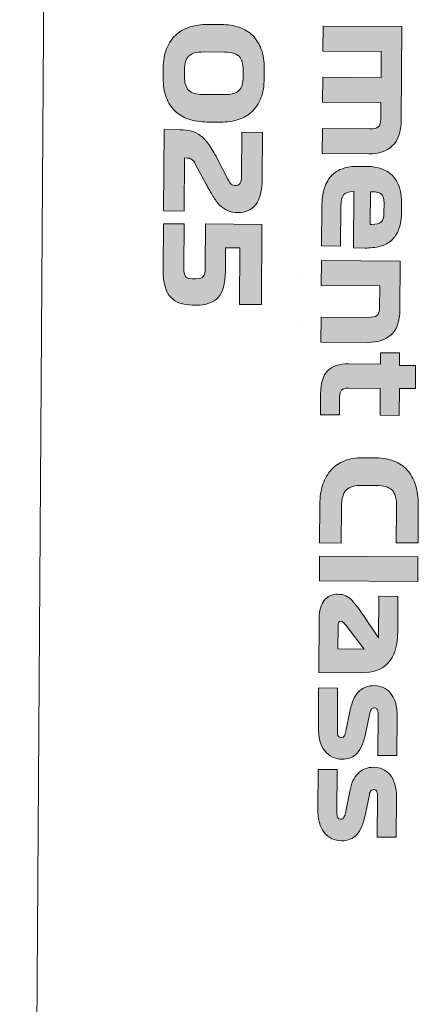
# Model space of a CAD drawing. Header units: millimetres. Extents: x 7 to 595, y -296 to -6.
# Tile 74 of 131: x 286 to 295, y -171 to -150. Entities that reach past the tile are written whole.
import ezdxf

# ---------------------------------------------------------------- set-up
doc = ezdxf.new("R2010")
doc.units = ezdxf.units.MM
doc.header["$MEASUREMENT"] = 0
doc.layers.add('Layer 1', color=7, linetype='Continuous', lineweight=0)

# ---------------------------------------------------------------- blocks, each defined once
blk = doc.blocks.new('Block_20')
at = {"layer": 'Layer 1', "true_color": 0x2c2a29, "transparency": 33554687}
h = blk.add_hatch(color=250, dxfattribs=at)
edge = h.paths.add_edge_path()
edge.add_spline(control_points=[(290.271, -150.565), (290.128, -150.564), (290.027, -150.592), (289.967, -150.649), (289.907, -150.707), (289.876, -150.804), (289.875, -150.942), (289.875, -150.942), (289.874, -151.074), (289.874, -151.074), (289.873, -151.212), (289.902, -151.31), (289.962, -151.368), (290.021, -151.426), (290.122, -151.456), (290.265, -151.457), (290.265, -151.457), (290.711, -151.46), (290.711, -151.46), (290.854, -151.461), (290.956, -151.432), (291.015, -151.375), (291.074, -151.318), (291.104, -151.22), (291.105, -151.082), (291.105, -151.082), (291.106, -150.95), (291.106, -150.95), (291.107, -150.813), (291.078, -150.715), (291.02, -150.656), (290.961, -150.598), (290.86, -150.569), (290.717, -150.568), (290.717, -150.568), (290.271, -150.565), (290.271, -150.565)], knot_values=[0, 0, 0, 0, 1, 1, 1, 2, 2, 2, 3, 3, 3, 4, 4, 4, 5, 5, 5, 6, 6, 6, 7, 7, 7, 8, 8, 8, 9, 9, 9, 10, 10, 10, 11, 11, 11, 12, 12, 12, 12], degree=3, periodic=0)
edge = h.paths.add_edge_path()
edge.add_spline(control_points=[(290.344, -152.035), (290.206, -152.034), (290.081, -152.015), (289.967, -151.976), (289.854, -151.938), (289.757, -151.88), (289.677, -151.804), (289.596, -151.727), (289.535, -151.631), (289.491, -151.515), (289.448, -151.399), (289.427, -151.264), (289.428, -151.11), (289.428, -151.11), (289.429, -150.9), (289.429, -150.9), (289.43, -150.746), (289.454, -150.612), (289.5, -150.496), (289.545, -150.381), (289.609, -150.285), (289.69, -150.21), (289.771, -150.134), (289.869, -150.078), (289.984, -150.041), (290.099, -150.004), (290.226, -149.986), (290.363, -149.987), (290.363, -149.987), (290.65, -149.989), (290.65, -149.989), (290.785, -149.99), (290.909, -150.01), (291.021, -150.048), (291.133, -150.086), (291.228, -150.144), (291.306, -150.221), (291.384, -150.297), (291.445, -150.394), (291.487, -150.51), (291.53, -150.626), (291.55, -150.761), (291.549, -150.915), (291.549, -150.915), (291.548, -151.124), (291.548, -151.124), (291.547, -151.278), (291.524, -151.413), (291.479, -151.528), (291.434, -151.644), (291.372, -151.739), (291.293, -151.815), (291.213, -151.89), (291.117, -151.947), (291.004, -151.983), (290.891, -152.02), (290.766, -152.038), (290.63, -152.037), (290.63, -152.037), (290.344, -152.035), (290.344, -152.035), (290.344, -152.035), (290.344, -152.035), (290.344, -152.035)], knot_values=[0, 0, 0, 0, 1, 1, 1, 2, 2, 2, 3, 3, 3, 4, 4, 4, 5, 5, 5, 6, 6, 6, 7, 7, 7, 8, 8, 8, 9, 9, 9, 10, 10, 10, 11, 11, 11, 12, 12, 12, 13, 13, 13, 14, 14, 14, 15, 15, 15, 16, 16, 16, 17, 17, 17, 18, 18, 18, 19, 19, 19, 20, 20, 20, 21, 21, 21, 21], degree=3, periodic=0)
h = blk.add_hatch(color=250, dxfattribs=at)
edge = h.paths.add_edge_path()
edge.add_spline(control_points=[(292.783, -150.023), (292.783, -150.023), (294.435, -150.034), (294.435, -150.034), (294.435, -150.034), (294.422, -151.994), (294.422, -151.994), (294.42, -152.245), (294.358, -152.427), (294.236, -152.538), (294.114, -152.649), (293.95, -152.704), (293.742, -152.702), (293.742, -152.702), (292.765, -152.696), (292.765, -152.696), (292.765, -152.696), (292.769, -152.173), (292.769, -152.173), (292.769, -152.173), (293.76, -152.18), (293.76, -152.18), (293.844, -152.18), (293.904, -152.166), (293.94, -152.138), (293.976, -152.11), (293.994, -152.055), (293.995, -151.975), (293.995, -151.975), (293.997, -151.628), (293.997, -151.628), (293.997, -151.628), (292.772, -151.619), (292.772, -151.619), (292.772, -151.619), (292.776, -151.096), (292.776, -151.096), (292.776, -151.096), (294.001, -151.105), (294.001, -151.105), (294.001, -151.105), (294.005, -150.554), (294.005, -150.554), (294.005, -150.554), (292.779, -150.546), (292.779, -150.546), (292.779, -150.546), (292.783, -150.023), (292.783, -150.023)], knot_values=[0, 0, 0, 0, 1, 1, 1, 2, 2, 2, 3, 3, 3, 4, 4, 4, 5, 5, 5, 6, 6, 6, 7, 7, 7, 8, 8, 8, 9, 9, 9, 10, 10, 10, 11, 11, 11, 12, 12, 12, 13, 13, 13, 14, 14, 14, 15, 15, 15, 16, 16, 16, 16], degree=3, periodic=0)
h = blk.add_hatch(color=250, dxfattribs=at)
edge = h.paths.add_edge_path()
edge.add_spline(control_points=[(289.869, -153.902), (289.869, -153.902), (289.437, -153.899), (289.437, -153.899), (289.437, -153.899), (289.448, -152.195), (289.448, -152.195), (289.448, -152.195), (289.784, -152.197), (289.784, -152.197), (289.872, -152.197), (289.951, -152.207), (290.021, -152.226), (290.09, -152.245), (290.155, -152.277), (290.214, -152.324), (290.273, -152.37), (290.331, -152.431), (290.386, -152.508), (290.442, -152.584), (290.499, -152.681), (290.559, -152.797), (290.559, -152.797), (290.785, -153.236), (290.785, -153.236), (290.808, -153.284), (290.831, -153.318), (290.854, -153.338), (290.877, -153.359), (290.906, -153.369), (290.941, -153.369), (290.992, -153.369), (291.027, -153.352), (291.046, -153.318), (291.064, -153.283), (291.074, -153.236), (291.074, -153.177), (291.074, -153.177), (291.08, -152.25), (291.08, -152.25), (291.08, -152.25), (291.513, -152.252), (291.513, -152.252), (291.513, -152.252), (291.506, -153.227), (291.506, -153.227), (291.504, -153.473), (291.459, -153.653), (291.369, -153.766), (291.279, -153.879), (291.157, -153.935), (291.003, -153.934), (290.917, -153.933), (290.842, -153.92), (290.78, -153.894), (290.718, -153.868), (290.662, -153.829), (290.613, -153.779), (290.564, -153.728), (290.517, -153.665), (290.473, -153.592), (290.428, -153.518), (290.38, -153.433), (290.33, -153.338), (290.33, -153.338), (290.115, -152.937), (290.115, -152.937), (290.082, -152.874), (290.052, -152.834), (290.025, -152.816), (289.998, -152.799), (289.966, -152.79), (289.931, -152.79), (289.931, -152.79), (289.876, -152.789), (289.876, -152.789), (289.876, -152.789), (289.869, -153.902), (289.869, -153.902)], knot_values=[0, 0, 0, 0, 1, 1, 1, 2, 2, 2, 3, 3, 3, 4, 4, 4, 5, 5, 5, 6, 6, 6, 7, 7, 7, 8, 8, 8, 9, 9, 9, 10, 10, 10, 11, 11, 11, 12, 12, 12, 13, 13, 13, 14, 14, 14, 15, 15, 15, 16, 16, 16, 17, 17, 17, 18, 18, 18, 19, 19, 19, 20, 20, 20, 21, 21, 21, 22, 22, 22, 23, 23, 23, 24, 24, 24, 25, 25, 25, 26, 26, 26, 26], degree=3, periodic=0)
h = blk.add_hatch(color=250, dxfattribs=at)
edge = h.paths.add_edge_path()
edge.add_spline(control_points=[(294.061, -153.952), (294.061, -153.952), (294.063, -153.737), (294.063, -153.737), (294.063, -153.649), (294.045, -153.587), (294.006, -153.552), (293.968, -153.517), (293.904, -153.499), (293.814, -153.499), (293.814, -153.499), (293.778, -153.498), (293.778, -153.498), (293.778, -153.498), (293.774, -154.184), (293.774, -154.184), (293.774, -154.184), (293.809, -154.184), (293.809, -154.184), (293.899, -154.185), (293.964, -154.167), (294.002, -154.132), (294.041, -154.096), (294.061, -154.036), (294.061, -153.952)], knot_values=[0, 0, 0, 0, 1, 1, 1, 2, 2, 2, 3, 3, 3, 4, 4, 4, 5, 5, 5, 6, 6, 6, 7, 7, 7, 8, 8, 8, 8], degree=3, periodic=0)
edge = h.paths.add_edge_path()
edge.add_spline(control_points=[(293.423, -154.677), (293.423, -154.677), (293.431, -153.496), (293.431, -153.496), (293.431, -153.496), (293.42, -153.496), (293.42, -153.496), (293.316, -153.495), (293.246, -153.518), (293.211, -153.563), (293.175, -153.609), (293.158, -153.688), (293.157, -153.8), (293.157, -153.8), (293.151, -154.637), (293.151, -154.637), (293.151, -154.637), (292.752, -154.634), (292.752, -154.634), (292.752, -154.634), (292.757, -153.827), (292.757, -153.827), (292.758, -153.666), (292.777, -153.53), (292.814, -153.419), (292.85, -153.308), (292.901, -153.219), (292.967, -153.153), (293.033, -153.086), (293.111, -153.038), (293.203, -153.009), (293.295, -152.979), (293.396, -152.964), (293.506, -152.965), (293.506, -152.965), (293.716, -152.967), (293.716, -152.967), (293.934, -152.968), (294.109, -153.033), (294.239, -153.16), (294.369, -153.288), (294.433, -153.495), (294.431, -153.784), (294.431, -153.784), (294.431, -153.894), (294.431, -153.894), (294.43, -154.048), (294.411, -154.176), (294.373, -154.279), (294.336, -154.381), (294.283, -154.462), (294.216, -154.521), (294.148, -154.58), (294.068, -154.622), (293.974, -154.645), (293.88, -154.668), (293.777, -154.679), (293.663, -154.679), (293.663, -154.679), (293.423, -154.677), (293.423, -154.677), (293.423, -154.677), (293.423, -154.677), (293.423, -154.677)], knot_values=[0, 0, 0, 0, 1, 1, 1, 2, 2, 2, 3, 3, 3, 4, 4, 4, 5, 5, 5, 6, 6, 6, 7, 7, 7, 8, 8, 8, 9, 9, 9, 10, 10, 10, 11, 11, 11, 12, 12, 12, 13, 13, 13, 14, 14, 14, 15, 15, 15, 16, 16, 16, 17, 17, 17, 18, 18, 18, 19, 19, 19, 20, 20, 20, 21, 21, 21, 21], degree=3, periodic=0)
h = blk.add_hatch(color=250, dxfattribs=at)
edge = h.paths.add_edge_path()
edge.add_spline(control_points=[(290.733, -155.165), (290.731, -155.428), (290.681, -155.613), (290.581, -155.719), (290.481, -155.826), (290.324, -155.879), (290.109, -155.877), (290.109, -155.877), (290.035, -155.877), (290.035, -155.877), (289.842, -155.875), (289.692, -155.821), (289.586, -155.713), (289.479, -155.604), (289.426, -155.413), (289.428, -155.137), (289.428, -155.137), (289.435, -154.168), (289.435, -154.168), (289.435, -154.168), (289.867, -154.171), (289.867, -154.171), (289.867, -154.171), (289.861, -155.083), (289.861, -155.083), (289.86, -155.176), (289.871, -155.24), (289.894, -155.273), (289.917, -155.306), (289.965, -155.323), (290.038, -155.323), (290.038, -155.323), (290.113, -155.324), (290.113, -155.324), (290.19, -155.324), (290.242, -155.309), (290.268, -155.277), (290.295, -155.245), (290.309, -155.186), (290.31, -155.099), (290.31, -155.099), (290.316, -154.174), (290.316, -154.174), (290.316, -154.174), (291.5, -154.182), (291.5, -154.182), (291.5, -154.182), (291.488, -155.867), (291.488, -155.867), (291.488, -155.867), (291.028, -155.864), (291.028, -155.864), (291.028, -155.864), (291.037, -154.675), (291.037, -154.675), (291.037, -154.675), (290.736, -154.673), (290.736, -154.673), (290.736, -154.673), (290.733, -155.165), (290.733, -155.165)], knot_values=[0, 0, 0, 0, 1, 1, 1, 2, 2, 2, 3, 3, 3, 4, 4, 4, 5, 5, 5, 6, 6, 6, 7, 7, 7, 8, 8, 8, 9, 9, 9, 10, 10, 10, 11, 11, 11, 12, 12, 12, 13, 13, 13, 14, 14, 14, 15, 15, 15, 16, 16, 16, 17, 17, 17, 18, 18, 18, 19, 19, 19, 20, 20, 20, 20], degree=3, periodic=0)
h = blk.add_hatch(color=250, dxfattribs=at)
edge = h.paths.add_edge_path()
edge.add_spline(control_points=[(292.75, -154.942), (292.75, -154.942), (294.402, -154.953), (294.402, -154.953), (294.402, -154.953), (294.395, -155.977), (294.395, -155.977), (294.393, -156.218), (294.331, -156.392), (294.209, -156.499), (294.088, -156.607), (293.923, -156.66), (293.716, -156.658), (293.716, -156.658), (292.738, -156.652), (292.738, -156.652), (292.738, -156.652), (292.742, -156.129), (292.742, -156.129), (292.742, -156.129), (293.733, -156.135), (293.733, -156.135), (293.817, -156.136), (293.877, -156.122), (293.913, -156.094), (293.949, -156.066), (293.968, -156.011), (293.968, -155.931), (293.968, -155.931), (293.971, -155.474), (293.971, -155.474), (293.971, -155.474), (292.746, -155.465), (292.746, -155.465), (292.746, -155.465), (292.75, -154.942), (292.75, -154.942)], knot_values=[0, 0, 0, 0, 1, 1, 1, 2, 2, 2, 3, 3, 3, 4, 4, 4, 5, 5, 5, 6, 6, 6, 7, 7, 7, 8, 8, 8, 9, 9, 9, 10, 10, 10, 11, 11, 11, 12, 12, 12, 12], degree=3, periodic=0)
h = blk.add_hatch(color=250, dxfattribs=at)
edge = h.paths.add_edge_path()
edge.add_spline(control_points=[(293.989, -156.875), (293.989, -156.875), (294.389, -156.878), (294.389, -156.878), (294.389, -156.878), (294.387, -157.145), (294.387, -157.145), (294.387, -157.145), (294.723, -157.147), (294.723, -157.147), (294.723, -157.147), (294.719, -157.629), (294.719, -157.629), (294.719, -157.629), (294.384, -157.627), (294.384, -157.627), (294.384, -157.627), (294.38, -158.191), (294.38, -158.191), (294.38, -158.191), (293.981, -158.188), (293.981, -158.188), (293.981, -158.188), (293.984, -157.624), (293.984, -157.624), (293.984, -157.624), (293.315, -157.619), (293.315, -157.619), (293.246, -157.619), (293.197, -157.633), (293.171, -157.662), (293.144, -157.692), (293.13, -157.739), (293.13, -157.805), (293.13, -157.805), (293.127, -158.182), (293.127, -158.182), (293.127, -158.182), (292.728, -158.18), (292.728, -158.18), (292.728, -158.18), (292.731, -157.742), (292.731, -157.742), (292.732, -157.514), (292.782, -157.352), (292.879, -157.254), (292.976, -157.157), (293.123, -157.109), (293.319, -157.11), (293.319, -157.11), (293.988, -157.115), (293.988, -157.115), (293.988, -157.115), (293.989, -156.875), (293.989, -156.875)], knot_values=[0, 0, 0, 0, 1, 1, 1, 2, 2, 2, 3, 3, 3, 4, 4, 4, 5, 5, 5, 6, 6, 6, 7, 7, 7, 8, 8, 8, 9, 9, 9, 10, 10, 10, 11, 11, 11, 12, 12, 12, 13, 13, 13, 14, 14, 14, 15, 15, 15, 16, 16, 16, 17, 17, 17, 18, 18, 18, 18], degree=3, periodic=0)
h = blk.add_hatch(color=250, dxfattribs=at)
edge = h.paths.add_edge_path()
edge.add_spline(control_points=[(293.164, -160.87), (293.164, -160.87), (292.71, -160.867), (292.71, -160.867), (292.71, -160.867), (292.715, -160.068), (292.715, -160.068), (292.716, -159.905), (292.738, -159.761), (292.78, -159.636), (292.822, -159.512), (292.882, -159.409), (292.958, -159.326), (293.035, -159.245), (293.128, -159.183), (293.238, -159.141), (293.347, -159.1), (293.469, -159.079), (293.603, -159.08), (293.603, -159.08), (293.906, -159.082), (293.906, -159.082), (294.04, -159.083), (294.161, -159.105), (294.27, -159.148), (294.379, -159.191), (294.471, -159.254), (294.547, -159.337), (294.622, -159.42), (294.68, -159.524), (294.721, -159.649), (294.761, -159.775), (294.781, -159.919), (294.78, -160.082), (294.78, -160.082), (294.775, -160.867), (294.775, -160.867), (294.775, -160.867), (294.32, -160.864), (294.32, -160.864), (294.32, -160.864), (294.326, -160.107), (294.326, -160.107), (294.327, -159.936), (294.294, -159.819), (294.227, -159.756), (294.161, -159.693), (294.051, -159.662), (293.896, -159.66), (293.896, -159.66), (293.605, -159.659), (293.605, -159.659), (293.45, -159.657), (293.34, -159.689), (293.272, -159.753), (293.205, -159.816), (293.17, -159.936), (293.169, -160.113), (293.169, -160.113), (293.164, -160.87), (293.164, -160.87)], knot_values=[0, 0, 0, 0, 1, 1, 1, 2, 2, 2, 3, 3, 3, 4, 4, 4, 5, 5, 5, 6, 6, 6, 7, 7, 7, 8, 8, 8, 9, 9, 9, 10, 10, 10, 11, 11, 11, 12, 12, 12, 13, 13, 13, 14, 14, 14, 15, 15, 15, 16, 16, 16, 17, 17, 17, 18, 18, 18, 19, 19, 19, 20, 20, 20, 20], degree=3, periodic=0)
blk.add_hatch(color=250, dxfattribs=at).paths.add_polyline_path([(294.773, -161.156), (294.769, -161.679), (292.705, -161.665), (292.708, -161.142)])
h = blk.add_hatch(color=250, dxfattribs=at)
edge = h.paths.add_edge_path()
edge.add_spline(control_points=[(293.097, -162.604), (293.097, -162.604), (293.094, -163.091), (293.094, -163.091), (293.094, -163.091), (293.642, -163.095), (293.642, -163.095), (293.642, -163.095), (293.257, -162.594), (293.257, -162.594), (293.233, -162.562), (293.216, -162.54), (293.204, -162.527), (293.192, -162.514), (293.177, -162.508), (293.159, -162.508), (293.138, -162.508), (293.123, -162.515), (293.113, -162.529), (293.103, -162.544), (293.098, -162.569), (293.097, -162.604)], knot_values=[0, 0, 0, 0, 1, 1, 1, 2, 2, 2, 3, 3, 3, 4, 4, 4, 5, 5, 5, 6, 6, 6, 7, 7, 7, 7], degree=3, periodic=0)
edge = h.paths.add_edge_path()
edge.add_spline(control_points=[(293.586, -163.59), (293.586, -163.59), (292.692, -163.584), (292.692, -163.584), (292.692, -163.584), (292.699, -162.452), (292.699, -162.452), (292.7, -162.287), (292.737, -162.161), (292.809, -162.073), (292.881, -161.985), (292.975, -161.942), (293.091, -161.943), (293.217, -161.944), (293.319, -161.987), (293.394, -162.074), (293.47, -162.161), (293.548, -162.265), (293.63, -162.387), (293.63, -162.387), (293.949, -162.857), (293.949, -162.857), (293.949, -162.857), (293.955, -161.987), (293.955, -161.987), (293.955, -161.987), (294.354, -161.99), (294.354, -161.99), (294.354, -161.99), (294.349, -162.714), (294.349, -162.714), (294.347, -163.03), (294.279, -163.255), (294.145, -163.39), (294.011, -163.525), (293.825, -163.591), (293.586, -163.59), (293.586, -163.59), (293.586, -163.59), (293.586, -163.59)], knot_values=[0, 0, 0, 0, 1, 1, 1, 2, 2, 2, 3, 3, 3, 4, 4, 4, 5, 5, 5, 6, 6, 6, 7, 7, 7, 8, 8, 8, 9, 9, 9, 10, 10, 10, 11, 11, 11, 12, 12, 12, 13, 13, 13, 13], degree=3, periodic=0)
h = blk.add_hatch(color=250, dxfattribs=at)
edge = h.paths.add_edge_path()
edge.add_spline(control_points=[(293.261, -164.815), (293.261, -164.815), (293.353, -164.367), (293.353, -164.367), (293.387, -164.202), (293.445, -164.077), (293.529, -163.99), (293.612, -163.903), (293.722, -163.86), (293.86, -163.861), (293.924, -163.862), (293.985, -163.875), (294.044, -163.9), (294.102, -163.925), (294.154, -163.964), (294.197, -164.016), (294.241, -164.069), (294.275, -164.136), (294.301, -164.218), (294.326, -164.3), (294.338, -164.397), (294.337, -164.509), (294.337, -164.509), (294.332, -165.329), (294.332, -165.329), (294.332, -165.329), (293.932, -165.326), (293.932, -165.326), (293.932, -165.326), (293.938, -164.465), (293.938, -164.465), (293.939, -164.41), (293.931, -164.373), (293.914, -164.355), (293.898, -164.336), (293.88, -164.327), (293.859, -164.327), (293.837, -164.326), (293.818, -164.335), (293.801, -164.351), (293.785, -164.367), (293.773, -164.396), (293.765, -164.436), (293.765, -164.436), (293.682, -164.843), (293.682, -164.843), (293.641, -165.045), (293.58, -165.189), (293.499, -165.275), (293.419, -165.362), (293.312, -165.405), (293.18, -165.404), (293.032, -165.403), (292.911, -165.346), (292.819, -165.232), (292.728, -165.119), (292.682, -164.947), (292.684, -164.718), (292.684, -164.718), (292.689, -163.909), (292.689, -163.909), (292.689, -163.909), (293.089, -163.911), (293.089, -163.911), (293.089, -163.911), (293.083, -164.809), (293.083, -164.809), (293.082, -164.867), (293.09, -164.906), (293.107, -164.923), (293.123, -164.941), (293.144, -164.95), (293.17, -164.95), (293.197, -164.95), (293.217, -164.938), (293.23, -164.913), (293.243, -164.888), (293.254, -164.856), (293.261, -164.815)], knot_values=[0, 0, 0, 0, 1, 1, 1, 2, 2, 2, 3, 3, 3, 4, 4, 4, 5, 5, 5, 6, 6, 6, 7, 7, 7, 8, 8, 8, 9, 9, 9, 10, 10, 10, 11, 11, 11, 12, 12, 12, 13, 13, 13, 14, 14, 14, 15, 15, 15, 16, 16, 16, 17, 17, 17, 18, 18, 18, 19, 19, 19, 20, 20, 20, 21, 21, 21, 22, 22, 22, 23, 23, 23, 24, 24, 24, 25, 25, 25, 26, 26, 26, 26], degree=3, periodic=0)
h = blk.add_hatch(color=250, dxfattribs=at)
edge = h.paths.add_edge_path()
edge.add_spline(control_points=[(293.25, -166.528), (293.25, -166.528), (293.341, -166.08), (293.341, -166.08), (293.375, -165.915), (293.434, -165.789), (293.517, -165.702), (293.6, -165.616), (293.711, -165.573), (293.848, -165.574), (293.912, -165.574), (293.974, -165.587), (294.032, -165.612), (294.091, -165.637), (294.142, -165.676), (294.186, -165.729), (294.229, -165.781), (294.264, -165.849), (294.289, -165.93), (294.314, -166.012), (294.326, -166.109), (294.326, -166.221), (294.326, -166.221), (294.32, -167.042), (294.32, -167.042), (294.32, -167.042), (293.921, -167.039), (293.921, -167.039), (293.921, -167.039), (293.927, -166.177), (293.927, -166.177), (293.927, -166.122), (293.919, -166.085), (293.903, -166.067), (293.886, -166.048), (293.868, -166.039), (293.848, -166.039), (293.826, -166.039), (293.806, -166.047), (293.79, -166.063), (293.773, -166.08), (293.761, -166.108), (293.754, -166.148), (293.754, -166.148), (293.671, -166.555), (293.671, -166.555), (293.629, -166.757), (293.568, -166.901), (293.488, -166.988), (293.407, -167.074), (293.301, -167.117), (293.169, -167.116), (293.02, -167.115), (292.9, -167.058), (292.808, -166.945), (292.716, -166.831), (292.671, -166.66), (292.672, -166.43), (292.672, -166.43), (292.678, -165.621), (292.678, -165.621), (292.678, -165.621), (293.077, -165.624), (293.077, -165.624), (293.077, -165.624), (293.071, -166.521), (293.071, -166.521), (293.071, -166.58), (293.078, -166.618), (293.095, -166.635), (293.111, -166.653), (293.132, -166.662), (293.158, -166.662), (293.186, -166.662), (293.206, -166.65), (293.219, -166.625), (293.232, -166.601), (293.242, -166.568), (293.25, -166.528)], knot_values=[0, 0, 0, 0, 1, 1, 1, 2, 2, 2, 3, 3, 3, 4, 4, 4, 5, 5, 5, 6, 6, 6, 7, 7, 7, 8, 8, 8, 9, 9, 9, 10, 10, 10, 11, 11, 11, 12, 12, 12, 13, 13, 13, 14, 14, 14, 15, 15, 15, 16, 16, 16, 17, 17, 17, 18, 18, 18, 19, 19, 19, 20, 20, 20, 21, 21, 21, 22, 22, 22, 23, 23, 23, 24, 24, 24, 25, 25, 25, 26, 26, 26, 26], degree=3, periodic=0)
at = {"layer": 'Layer 1', "color": 242, "lineweight": 0, "true_color": 0xe32227}
for p, q in [((292.271, -155.194), (292.271, -155.194)), ((292.263, -156.324), (292.263, -156.324))]:
    blk.add_line(p, q, dxfattribs=at)
at = {"layer": 'Layer 1'}
blk.add_lwpolyline([(294.773, -161.156), (294.769, -161.679), (292.705, -161.665), (292.708, -161.142)], close=True, dxfattribs=at)
at = {"layer": 'Layer 1', "color": 240, "lineweight": 0, "true_color": 0xed2224}
blk.add_open_spline([(286.417, -224.41), (286.417, -224.41), (287.052, -130.305), (287.052, -130.305)], degree=3, dxfattribs=at)
at = {"layer": 'Layer 1'}
for points, knots in [([(290.344, -152.035), (290.206, -152.034), (290.081, -152.015), (289.967, -151.976), (289.854, -151.938), (289.757, -151.88), (289.677, -151.804), (289.596, -151.727), (289.535, -151.631), (289.491, -151.515), (289.448, -151.399), (289.427, -151.264), (289.428, -151.11), (289.428, -151.11), (289.429, -150.9), (289.429, -150.9), (289.43, -150.746), (289.454, -150.612), (289.5, -150.496), (289.545, -150.381), (289.609, -150.285), (289.69, -150.21), (289.771, -150.134), (289.869, -150.078), (289.984, -150.041), (290.099, -150.004), (290.226, -149.986), (290.363, -149.987), (290.363, -149.987), (290.65, -149.989), (290.65, -149.989), (290.785, -149.99), (290.909, -150.01), (291.021, -150.048), (291.133, -150.086), (291.228, -150.144), (291.306, -150.221), (291.384, -150.297), (291.445, -150.394), (291.487, -150.51), (291.53, -150.626), (291.55, -150.761), (291.549, -150.915), (291.549, -150.915), (291.548, -151.124), (291.548, -151.124), (291.547, -151.278), (291.524, -151.413), (291.479, -151.528), (291.434, -151.644), (291.372, -151.739), (291.293, -151.815), (291.213, -151.89), (291.117, -151.947), (291.004, -151.983), (290.891, -152.02), (290.766, -152.038), (290.63, -152.037), (290.63, -152.037), (290.344, -152.035), (290.344, -152.035), (290.344, -152.035), (290.344, -152.035), (290.344, -152.035)], [0, 0, 0, 0, 1, 1, 1, 2, 2, 2, 3, 3, 3, 4, 4, 4, 5, 5, 5, 6, 6, 6, 7, 7, 7, 8, 8, 8, 9, 9, 9, 10, 10, 10, 11, 11, 11, 12, 12, 12, 13, 13, 13, 14, 14, 14, 15, 15, 15, 16, 16, 16, 17, 17, 17, 18, 18, 18, 19, 19, 19, 20, 20, 20, 21, 21, 21, 21]), ([(292.783, -150.023), (292.783, -150.023), (294.435, -150.034), (294.435, -150.034), (294.435, -150.034), (294.422, -151.994), (294.422, -151.994), (294.42, -152.245), (294.358, -152.427), (294.236, -152.538), (294.114, -152.649), (293.95, -152.704), (293.742, -152.702), (293.742, -152.702), (292.765, -152.696), (292.765, -152.696), (292.765, -152.696), (292.769, -152.173), (292.769, -152.173), (292.769, -152.173), (293.76, -152.18), (293.76, -152.18), (293.844, -152.18), (293.904, -152.166), (293.94, -152.138), (293.976, -152.11), (293.994, -152.055), (293.995, -151.975), (293.995, -151.975), (293.997, -151.628), (293.997, -151.628), (293.997, -151.628), (292.772, -151.619), (292.772, -151.619), (292.772, -151.619), (292.776, -151.096), (292.776, -151.096), (292.776, -151.096), (294.001, -151.105), (294.001, -151.105), (294.001, -151.105), (294.005, -150.554), (294.005, -150.554), (294.005, -150.554), (292.779, -150.546), (292.779, -150.546), (292.779, -150.546), (292.783, -150.023), (292.783, -150.023)], [0, 0, 0, 0, 1, 1, 1, 2, 2, 2, 3, 3, 3, 4, 4, 4, 5, 5, 5, 6, 6, 6, 7, 7, 7, 8, 8, 8, 9, 9, 9, 10, 10, 10, 11, 11, 11, 12, 12, 12, 13, 13, 13, 14, 14, 14, 15, 15, 15, 16, 16, 16, 16]), ([(290.271, -150.565), (290.128, -150.564), (290.027, -150.592), (289.967, -150.649), (289.907, -150.707), (289.876, -150.804), (289.875, -150.942), (289.875, -150.942), (289.874, -151.074), (289.874, -151.074), (289.873, -151.212), (289.902, -151.31), (289.962, -151.368), (290.021, -151.426), (290.122, -151.456), (290.265, -151.457), (290.265, -151.457), (290.711, -151.46), (290.711, -151.46), (290.854, -151.461), (290.956, -151.432), (291.015, -151.375), (291.074, -151.318), (291.104, -151.22), (291.105, -151.082), (291.105, -151.082), (291.106, -150.95), (291.106, -150.95), (291.107, -150.813), (291.078, -150.715), (291.02, -150.656), (290.961, -150.598), (290.86, -150.569), (290.717, -150.568), (290.717, -150.568), (290.271, -150.565), (290.271, -150.565)], [0, 0, 0, 0, 1, 1, 1, 2, 2, 2, 3, 3, 3, 4, 4, 4, 5, 5, 5, 6, 6, 6, 7, 7, 7, 8, 8, 8, 9, 9, 9, 10, 10, 10, 11, 11, 11, 12, 12, 12, 12]), ([(289.869, -153.902), (289.869, -153.902), (289.437, -153.899), (289.437, -153.899), (289.437, -153.899), (289.448, -152.195), (289.448, -152.195), (289.448, -152.195), (289.784, -152.197), (289.784, -152.197), (289.872, -152.197), (289.951, -152.207), (290.021, -152.226), (290.09, -152.245), (290.155, -152.277), (290.214, -152.324), (290.273, -152.37), (290.331, -152.431), (290.386, -152.508), (290.442, -152.584), (290.499, -152.681), (290.559, -152.797), (290.559, -152.797), (290.785, -153.236), (290.785, -153.236), (290.808, -153.284), (290.831, -153.318), (290.854, -153.338), (290.877, -153.359), (290.906, -153.369), (290.941, -153.369), (290.992, -153.369), (291.027, -153.352), (291.046, -153.318), (291.064, -153.283), (291.074, -153.236), (291.074, -153.177), (291.074, -153.177), (291.08, -152.25), (291.08, -152.25), (291.08, -152.25), (291.513, -152.252), (291.513, -152.252), (291.513, -152.252), (291.506, -153.227), (291.506, -153.227), (291.504, -153.473), (291.459, -153.653), (291.369, -153.766), (291.279, -153.879), (291.157, -153.935), (291.003, -153.934), (290.917, -153.933), (290.842, -153.92), (290.78, -153.894), (290.718, -153.868), (290.662, -153.829), (290.613, -153.779), (290.564, -153.728), (290.517, -153.665), (290.473, -153.592), (290.428, -153.518), (290.38, -153.433), (290.33, -153.338), (290.33, -153.338), (290.115, -152.937), (290.115, -152.937), (290.082, -152.874), (290.052, -152.834), (290.025, -152.816), (289.998, -152.799), (289.966, -152.79), (289.931, -152.79), (289.931, -152.79), (289.876, -152.789), (289.876, -152.789), (289.876, -152.789), (289.869, -153.902), (289.869, -153.902)], [0, 0, 0, 0, 1, 1, 1, 2, 2, 2, 3, 3, 3, 4, 4, 4, 5, 5, 5, 6, 6, 6, 7, 7, 7, 8, 8, 8, 9, 9, 9, 10, 10, 10, 11, 11, 11, 12, 12, 12, 13, 13, 13, 14, 14, 14, 15, 15, 15, 16, 16, 16, 17, 17, 17, 18, 18, 18, 19, 19, 19, 20, 20, 20, 21, 21, 21, 22, 22, 22, 23, 23, 23, 24, 24, 24, 25, 25, 25, 26, 26, 26, 26]), ([(293.423, -154.677), (293.423, -154.677), (293.431, -153.496), (293.431, -153.496), (293.431, -153.496), (293.42, -153.496), (293.42, -153.496), (293.316, -153.495), (293.246, -153.518), (293.211, -153.563), (293.175, -153.609), (293.158, -153.688), (293.157, -153.8), (293.157, -153.8), (293.151, -154.637), (293.151, -154.637), (293.151, -154.637), (292.752, -154.634), (292.752, -154.634), (292.752, -154.634), (292.757, -153.827), (292.757, -153.827), (292.758, -153.666), (292.777, -153.53), (292.814, -153.419), (292.85, -153.308), (292.901, -153.219), (292.967, -153.153), (293.033, -153.086), (293.111, -153.038), (293.203, -153.009), (293.295, -152.979), (293.396, -152.964), (293.506, -152.965), (293.506, -152.965), (293.716, -152.967), (293.716, -152.967), (293.934, -152.968), (294.109, -153.033), (294.239, -153.16), (294.369, -153.288), (294.433, -153.495), (294.431, -153.784), (294.431, -153.784), (294.431, -153.894), (294.431, -153.894), (294.43, -154.048), (294.411, -154.176), (294.373, -154.279), (294.336, -154.381), (294.283, -154.462), (294.216, -154.521), (294.148, -154.58), (294.068, -154.622), (293.974, -154.645), (293.88, -154.668), (293.777, -154.679), (293.663, -154.679), (293.663, -154.679), (293.423, -154.677), (293.423, -154.677), (293.423, -154.677), (293.423, -154.677), (293.423, -154.677)], [0, 0, 0, 0, 1, 1, 1, 2, 2, 2, 3, 3, 3, 4, 4, 4, 5, 5, 5, 6, 6, 6, 7, 7, 7, 8, 8, 8, 9, 9, 9, 10, 10, 10, 11, 11, 11, 12, 12, 12, 13, 13, 13, 14, 14, 14, 15, 15, 15, 16, 16, 16, 17, 17, 17, 18, 18, 18, 19, 19, 19, 20, 20, 20, 21, 21, 21, 21]), ([(294.061, -153.952), (294.061, -153.952), (294.063, -153.737), (294.063, -153.737), (294.063, -153.649), (294.045, -153.587), (294.006, -153.552), (293.968, -153.517), (293.904, -153.499), (293.814, -153.499), (293.814, -153.499), (293.778, -153.498), (293.778, -153.498), (293.778, -153.498), (293.774, -154.184), (293.774, -154.184), (293.774, -154.184), (293.809, -154.184), (293.809, -154.184), (293.899, -154.185), (293.964, -154.167), (294.002, -154.132), (294.041, -154.096), (294.061, -154.036), (294.061, -153.952)], [0, 0, 0, 0, 1, 1, 1, 2, 2, 2, 3, 3, 3, 4, 4, 4, 5, 5, 5, 6, 6, 6, 7, 7, 7, 8, 8, 8, 8]), ([(290.733, -155.165), (290.731, -155.428), (290.681, -155.613), (290.581, -155.719), (290.481, -155.826), (290.324, -155.879), (290.109, -155.877), (290.109, -155.877), (290.035, -155.877), (290.035, -155.877), (289.842, -155.875), (289.692, -155.821), (289.586, -155.713), (289.479, -155.604), (289.426, -155.413), (289.428, -155.137), (289.428, -155.137), (289.435, -154.168), (289.435, -154.168), (289.435, -154.168), (289.867, -154.171), (289.867, -154.171), (289.867, -154.171), (289.861, -155.083), (289.861, -155.083), (289.86, -155.176), (289.871, -155.24), (289.894, -155.273), (289.917, -155.306), (289.965, -155.323), (290.038, -155.323), (290.038, -155.323), (290.113, -155.324), (290.113, -155.324), (290.19, -155.324), (290.242, -155.309), (290.268, -155.277), (290.295, -155.245), (290.309, -155.186), (290.31, -155.099), (290.31, -155.099), (290.316, -154.174), (290.316, -154.174), (290.316, -154.174), (291.5, -154.182), (291.5, -154.182), (291.5, -154.182), (291.488, -155.867), (291.488, -155.867), (291.488, -155.867), (291.028, -155.864), (291.028, -155.864), (291.028, -155.864), (291.037, -154.675), (291.037, -154.675), (291.037, -154.675), (290.736, -154.673), (290.736, -154.673), (290.736, -154.673), (290.733, -155.165), (290.733, -155.165)], [0, 0, 0, 0, 1, 1, 1, 2, 2, 2, 3, 3, 3, 4, 4, 4, 5, 5, 5, 6, 6, 6, 7, 7, 7, 8, 8, 8, 9, 9, 9, 10, 10, 10, 11, 11, 11, 12, 12, 12, 13, 13, 13, 14, 14, 14, 15, 15, 15, 16, 16, 16, 17, 17, 17, 18, 18, 18, 19, 19, 19, 20, 20, 20, 20]), ([(292.75, -154.942), (292.75, -154.942), (294.402, -154.953), (294.402, -154.953), (294.402, -154.953), (294.395, -155.977), (294.395, -155.977), (294.393, -156.218), (294.331, -156.392), (294.209, -156.499), (294.088, -156.607), (293.923, -156.66), (293.716, -156.658), (293.716, -156.658), (292.738, -156.652), (292.738, -156.652), (292.738, -156.652), (292.742, -156.129), (292.742, -156.129), (292.742, -156.129), (293.733, -156.135), (293.733, -156.135), (293.817, -156.136), (293.877, -156.122), (293.913, -156.094), (293.949, -156.066), (293.968, -156.011), (293.968, -155.931), (293.968, -155.931), (293.971, -155.474), (293.971, -155.474), (293.971, -155.474), (292.746, -155.465), (292.746, -155.465), (292.746, -155.465), (292.75, -154.942), (292.75, -154.942)], [0, 0, 0, 0, 1, 1, 1, 2, 2, 2, 3, 3, 3, 4, 4, 4, 5, 5, 5, 6, 6, 6, 7, 7, 7, 8, 8, 8, 9, 9, 9, 10, 10, 10, 11, 11, 11, 12, 12, 12, 12]), ([(293.989, -156.875), (293.989, -156.875), (294.389, -156.878), (294.389, -156.878), (294.389, -156.878), (294.387, -157.145), (294.387, -157.145), (294.387, -157.145), (294.723, -157.147), (294.723, -157.147), (294.723, -157.147), (294.719, -157.629), (294.719, -157.629), (294.719, -157.629), (294.384, -157.627), (294.384, -157.627), (294.384, -157.627), (294.38, -158.191), (294.38, -158.191), (294.38, -158.191), (293.981, -158.188), (293.981, -158.188), (293.981, -158.188), (293.984, -157.624), (293.984, -157.624), (293.984, -157.624), (293.315, -157.619), (293.315, -157.619), (293.246, -157.619), (293.197, -157.633), (293.171, -157.662), (293.144, -157.692), (293.13, -157.739), (293.13, -157.805), (293.13, -157.805), (293.127, -158.182), (293.127, -158.182), (293.127, -158.182), (292.728, -158.18), (292.728, -158.18), (292.728, -158.18), (292.731, -157.742), (292.731, -157.742), (292.732, -157.514), (292.782, -157.352), (292.879, -157.254), (292.976, -157.157), (293.123, -157.109), (293.319, -157.11), (293.319, -157.11), (293.988, -157.115), (293.988, -157.115), (293.988, -157.115), (293.989, -156.875), (293.989, -156.875)], [0, 0, 0, 0, 1, 1, 1, 2, 2, 2, 3, 3, 3, 4, 4, 4, 5, 5, 5, 6, 6, 6, 7, 7, 7, 8, 8, 8, 9, 9, 9, 10, 10, 10, 11, 11, 11, 12, 12, 12, 13, 13, 13, 14, 14, 14, 15, 15, 15, 16, 16, 16, 17, 17, 17, 18, 18, 18, 18]), ([(293.164, -160.87), (293.164, -160.87), (292.71, -160.867), (292.71, -160.867), (292.71, -160.867), (292.715, -160.068), (292.715, -160.068), (292.716, -159.905), (292.738, -159.761), (292.78, -159.636), (292.822, -159.512), (292.882, -159.409), (292.958, -159.326), (293.035, -159.245), (293.128, -159.183), (293.238, -159.141), (293.347, -159.1), (293.469, -159.079), (293.603, -159.08), (293.603, -159.08), (293.906, -159.082), (293.906, -159.082), (294.04, -159.083), (294.161, -159.105), (294.27, -159.148), (294.379, -159.191), (294.471, -159.254), (294.547, -159.337), (294.622, -159.42), (294.68, -159.524), (294.721, -159.649), (294.761, -159.775), (294.781, -159.919), (294.78, -160.082), (294.78, -160.082), (294.775, -160.867), (294.775, -160.867), (294.775, -160.867), (294.32, -160.864), (294.32, -160.864), (294.32, -160.864), (294.326, -160.107), (294.326, -160.107), (294.327, -159.936), (294.294, -159.819), (294.227, -159.756), (294.161, -159.693), (294.051, -159.662), (293.896, -159.66), (293.896, -159.66), (293.605, -159.659), (293.605, -159.659), (293.45, -159.657), (293.34, -159.689), (293.272, -159.753), (293.205, -159.816), (293.17, -159.936), (293.169, -160.113), (293.169, -160.113), (293.164, -160.87), (293.164, -160.87)], [0, 0, 0, 0, 1, 1, 1, 2, 2, 2, 3, 3, 3, 4, 4, 4, 5, 5, 5, 6, 6, 6, 7, 7, 7, 8, 8, 8, 9, 9, 9, 10, 10, 10, 11, 11, 11, 12, 12, 12, 13, 13, 13, 14, 14, 14, 15, 15, 15, 16, 16, 16, 17, 17, 17, 18, 18, 18, 19, 19, 19, 20, 20, 20, 20]), ([(293.586, -163.59), (293.586, -163.59), (292.692, -163.584), (292.692, -163.584), (292.692, -163.584), (292.699, -162.452), (292.699, -162.452), (292.7, -162.287), (292.737, -162.161), (292.809, -162.073), (292.881, -161.985), (292.975, -161.942), (293.091, -161.943), (293.217, -161.944), (293.319, -161.987), (293.394, -162.074), (293.47, -162.161), (293.548, -162.265), (293.63, -162.387), (293.63, -162.387), (293.949, -162.857), (293.949, -162.857), (293.949, -162.857), (293.955, -161.987), (293.955, -161.987), (293.955, -161.987), (294.354, -161.99), (294.354, -161.99), (294.354, -161.99), (294.349, -162.714), (294.349, -162.714), (294.347, -163.03), (294.279, -163.255), (294.145, -163.39), (294.011, -163.525), (293.825, -163.591), (293.586, -163.59), (293.586, -163.59), (293.586, -163.59), (293.586, -163.59)], [0, 0, 0, 0, 1, 1, 1, 2, 2, 2, 3, 3, 3, 4, 4, 4, 5, 5, 5, 6, 6, 6, 7, 7, 7, 8, 8, 8, 9, 9, 9, 10, 10, 10, 11, 11, 11, 12, 12, 12, 13, 13, 13, 13]), ([(293.097, -162.604), (293.097, -162.604), (293.094, -163.091), (293.094, -163.091), (293.094, -163.091), (293.642, -163.095), (293.642, -163.095), (293.642, -163.095), (293.257, -162.594), (293.257, -162.594), (293.233, -162.562), (293.216, -162.54), (293.204, -162.527), (293.192, -162.514), (293.177, -162.508), (293.159, -162.508), (293.138, -162.508), (293.123, -162.515), (293.113, -162.529), (293.103, -162.544), (293.098, -162.569), (293.097, -162.604)], [0, 0, 0, 0, 1, 1, 1, 2, 2, 2, 3, 3, 3, 4, 4, 4, 5, 5, 5, 6, 6, 6, 7, 7, 7, 7]), ([(293.261, -164.815), (293.261, -164.815), (293.353, -164.367), (293.353, -164.367), (293.387, -164.202), (293.445, -164.077), (293.529, -163.99), (293.612, -163.903), (293.722, -163.86), (293.86, -163.861), (293.924, -163.862), (293.985, -163.875), (294.044, -163.9), (294.102, -163.925), (294.154, -163.964), (294.197, -164.016), (294.241, -164.069), (294.275, -164.136), (294.301, -164.218), (294.326, -164.3), (294.338, -164.397), (294.337, -164.509), (294.337, -164.509), (294.332, -165.329), (294.332, -165.329), (294.332, -165.329), (293.932, -165.326), (293.932, -165.326), (293.932, -165.326), (293.938, -164.465), (293.938, -164.465), (293.939, -164.41), (293.931, -164.373), (293.914, -164.355), (293.898, -164.336), (293.88, -164.327), (293.859, -164.327), (293.837, -164.326), (293.818, -164.335), (293.801, -164.351), (293.785, -164.367), (293.773, -164.396), (293.765, -164.436), (293.765, -164.436), (293.682, -164.843), (293.682, -164.843), (293.641, -165.045), (293.58, -165.189), (293.499, -165.275), (293.419, -165.362), (293.312, -165.405), (293.18, -165.404), (293.032, -165.403), (292.911, -165.346), (292.819, -165.232), (292.728, -165.119), (292.682, -164.947), (292.684, -164.718), (292.684, -164.718), (292.689, -163.909), (292.689, -163.909), (292.689, -163.909), (293.089, -163.911), (293.089, -163.911), (293.089, -163.911), (293.083, -164.809), (293.083, -164.809), (293.082, -164.867), (293.09, -164.906), (293.107, -164.923), (293.123, -164.941), (293.144, -164.95), (293.17, -164.95), (293.197, -164.95), (293.217, -164.938), (293.23, -164.913), (293.243, -164.888), (293.254, -164.856), (293.261, -164.815)], [0, 0, 0, 0, 1, 1, 1, 2, 2, 2, 3, 3, 3, 4, 4, 4, 5, 5, 5, 6, 6, 6, 7, 7, 7, 8, 8, 8, 9, 9, 9, 10, 10, 10, 11, 11, 11, 12, 12, 12, 13, 13, 13, 14, 14, 14, 15, 15, 15, 16, 16, 16, 17, 17, 17, 18, 18, 18, 19, 19, 19, 20, 20, 20, 21, 21, 21, 22, 22, 22, 23, 23, 23, 24, 24, 24, 25, 25, 25, 26, 26, 26, 26]), ([(293.25, -166.528), (293.25, -166.528), (293.341, -166.08), (293.341, -166.08), (293.375, -165.915), (293.434, -165.789), (293.517, -165.702), (293.6, -165.616), (293.711, -165.573), (293.848, -165.574), (293.912, -165.574), (293.974, -165.587), (294.032, -165.612), (294.091, -165.637), (294.142, -165.676), (294.186, -165.729), (294.229, -165.781), (294.264, -165.849), (294.289, -165.93), (294.314, -166.012), (294.326, -166.109), (294.326, -166.221), (294.326, -166.221), (294.32, -167.042), (294.32, -167.042), (294.32, -167.042), (293.921, -167.039), (293.921, -167.039), (293.921, -167.039), (293.927, -166.177), (293.927, -166.177), (293.927, -166.122), (293.919, -166.085), (293.903, -166.067), (293.886, -166.048), (293.868, -166.039), (293.848, -166.039), (293.826, -166.039), (293.806, -166.047), (293.79, -166.063), (293.773, -166.08), (293.761, -166.108), (293.754, -166.148), (293.754, -166.148), (293.671, -166.555), (293.671, -166.555), (293.629, -166.757), (293.568, -166.901), (293.488, -166.988), (293.407, -167.074), (293.301, -167.117), (293.169, -167.116), (293.02, -167.115), (292.9, -167.058), (292.808, -166.945), (292.716, -166.831), (292.671, -166.66), (292.672, -166.43), (292.672, -166.43), (292.678, -165.621), (292.678, -165.621), (292.678, -165.621), (293.077, -165.624), (293.077, -165.624), (293.077, -165.624), (293.071, -166.521), (293.071, -166.521), (293.071, -166.58), (293.078, -166.618), (293.095, -166.635), (293.111, -166.653), (293.132, -166.662), (293.158, -166.662), (293.186, -166.662), (293.206, -166.65), (293.219, -166.625), (293.232, -166.601), (293.242, -166.568), (293.25, -166.528)], [0, 0, 0, 0, 1, 1, 1, 2, 2, 2, 3, 3, 3, 4, 4, 4, 5, 5, 5, 6, 6, 6, 7, 7, 7, 8, 8, 8, 9, 9, 9, 10, 10, 10, 11, 11, 11, 12, 12, 12, 13, 13, 13, 14, 14, 14, 15, 15, 15, 16, 16, 16, 17, 17, 17, 18, 18, 18, 19, 19, 19, 20, 20, 20, 21, 21, 21, 22, 22, 22, 23, 23, 23, 24, 24, 24, 25, 25, 25, 26, 26, 26, 26])]:
    blk.add_open_spline(points, degree=3, knots=knots, dxfattribs=at)

msp = doc.modelspace()

# ---------------------------------------------------------------- block references
at = {"layer": 'Layer 1'}
msp.add_blockref('Block_20', (0, 0), dxfattribs=at)

doc.saveas('drawing.dxf')
